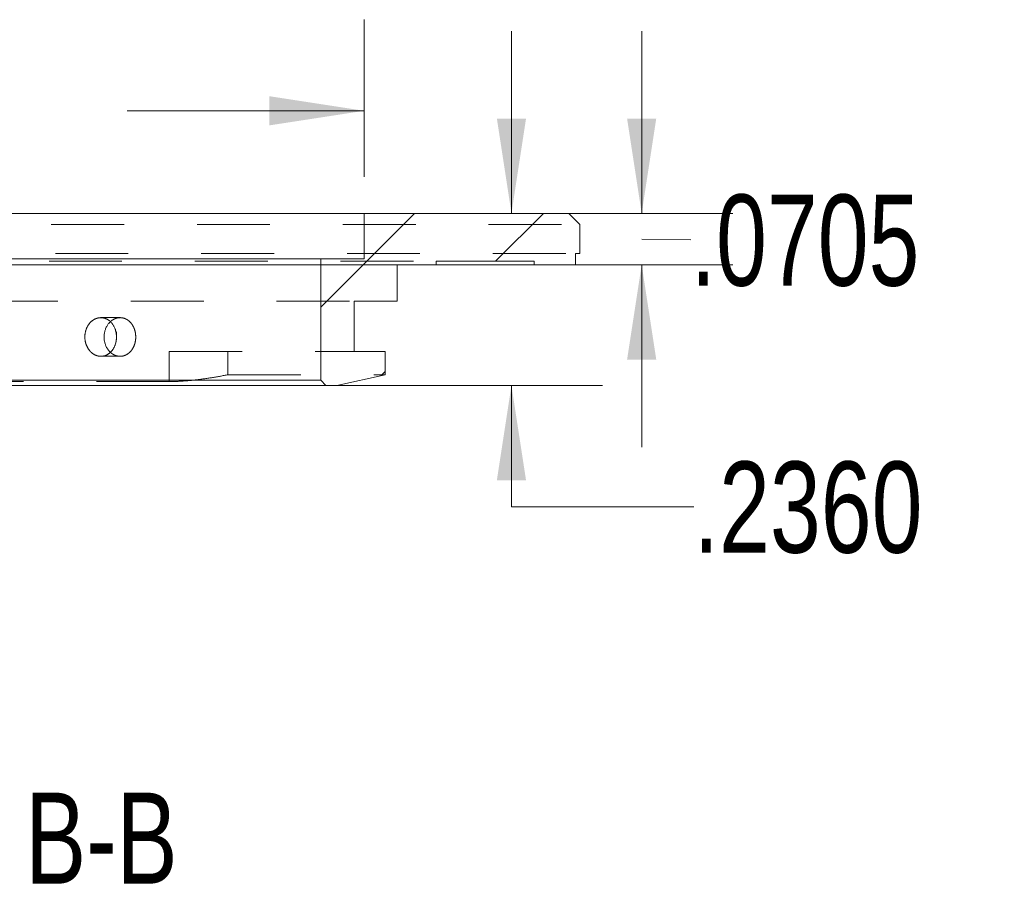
# Model space of a CAD drawing. Header units: inches. Extents: x 0.3 to 10.6, y 0.2 to 8.4.
# Tile 3 of 6: x 3.2 to 4.5, y 2.1 to 3.3. Entities that reach past the tile are written whole.
import ezdxf

# ---------------------------------------------------------------- set-up
doc = ezdxf.new("R2010")
doc.units = ezdxf.units.IN
doc.header["$MEASUREMENT"] = 0
doc.linetypes.add('HIDDEN', pattern=[0.075, 0.05, -0.025])
doc.styles.add('SLDTEXTSTYLE1', font='TXT', dxfattribs={"width": 0.75})
doc.dimstyles.new('SLDDIMSTYLE13', dxfattribs={"dimtxt": 0.125, "dimasz": 0.13, "dimexe": 0, "dimexo": 0.0625, "dimgap": 0.03125, "dimtad": 0, "dimtih": 1, "dimtoh": 1, "dimdec": 4, "dimrnd": 1e-09, "dimzin": 12, "dimdsep": 46, "dimtxsty": 'SLDTEXTSTYLE1', "dimsah": 1, "dimcen": 0.09, "dimadec": 0, "dimazin": 3, "dimtfac": 1, "dimtdec": 4, "dimtofl": 0, "dimtmove": 0, "dimatfit": 3, "dimfxl": 0, "dimfrac": 2, "dimtolj": 1, "dimtzin": 12, "dimarcsym": 0})
doc.dimstyles.new('SLDDIMSTYLE7', dxfattribs={"dimtxt": 0.125, "dimasz": 0.13, "dimexe": 0, "dimexo": 0.0625, "dimgap": 0.03125, "dimtad": 0, "dimtih": 1, "dimtoh": 1, "dimdec": 4, "dimrnd": 1e-09, "dimzin": 12, "dimdsep": 46, "dimtxsty": 'SLDTEXTSTYLE1', "dimsah": 1, "dimcen": 0.09, "dimadec": 0, "dimazin": 3, "dimtfac": 1, "dimtdec": 4, "dimtmove": 0, "dimatfit": 0, "dimfxl": 0, "dimfrac": 2, "dimtolj": 1, "dimtzin": 12, "dimarcsym": 0})
doc.dimstyles.new('SLDDIMSTYLE8', dxfattribs={"dimtxt": 0.125, "dimasz": 0.13, "dimexe": 0, "dimexo": 0.0625, "dimgap": 0.03125, "dimtad": 0, "dimtih": 1, "dimtoh": 1, "dimdec": 4, "dimrnd": 1e-09, "dimzin": 4, "dimdsep": 46, "dimtxsty": 'SLDTEXTSTYLE1', "dimsah": 1, "dimcen": 0.09, "dimadec": 0, "dimazin": 1, "dimtfac": 1, "dimtdec": 4, "dimtmove": 0, "dimatfit": 0, "dimfxl": 0, "dimfrac": 2, "dimtolj": 1, "dimtzin": 12, "dimarcsym": 0})

# ---------------------------------------------------------------- blocks, each defined once
blk = doc.blocks.new('_D_31')
at = {"color": 7, "linetype": 'Continuous', "lineweight": 0}
for p, q in [((3.83, 2.99), (3.83, 3.24)), ((2.9112, 2.99), (3.955, 2.99)), ((2.9112, 2.754), (3.955, 2.754)), ((3.83, 2.5877), (3.83, 2.754)), ((4.08, 2.5877), (3.83, 2.5877))]:
    blk.add_line(p, q, dxfattribs=at)
for points in [[(3.83, 2.99), (3.85, 3.12), (3.81, 3.12)], [(3.83, 2.754), (3.81, 2.624), (3.85, 2.624)]]:
    blk.add_solid(points, dxfattribs=at)
at = {"color": 7, "linetype": 'Continuous', "lineweight": 0, "insert": (4.08, 2.6496, -0.1859), "char_height": 0.125, "attachment_point": 1, "style": 'SLDTEXTSTYLE1'}
blk.add_mtext('.2360', dxfattribs=at)
blk = doc.blocks.new('_D_32')
at = {"color": 7, "linetype": 'Continuous', "lineweight": 0}
for p, q in [((4.0086, 2.99), (4.0086, 3.24)), ((2.9112, 2.99), (4.1336, 2.99)), ((4.0086, 2.9547), (4.0758, 2.9539)), ((2.9112, 2.9195), (4.1336, 2.9195)), ((4.0086, 2.9195), (4.0086, 2.6695))]:
    blk.add_line(p, q, dxfattribs=at)
for points in [[(4.0086, 2.99), (4.0286, 3.12), (3.9886, 3.12)], [(4.0086, 2.9195), (3.9886, 2.7895), (4.0286, 2.7895)]]:
    blk.add_solid(points, dxfattribs=at)
at = {"color": 7, "linetype": 'Continuous', "lineweight": 0, "insert": (4.0758, 3.0158, -0.5204), "char_height": 0.125, "attachment_point": 1, "style": 'SLDTEXTSTYLE1'}
blk.add_mtext('.0705', dxfattribs=at)
blk = doc.blocks.new('_D_33')
at = {"color": 7, "linetype": 'Continuous', "lineweight": 0}
for p, q in [((2.0945, 3.04), (2.0945, 3.2557)), ((3.628, 3.04), (3.628, 3.2557)), ((2.0945, 3.1307), (2.5047, 3.1307)), ((3.628, 3.1307), (3.3028, 3.1307))]:
    blk.add_line(p, q, dxfattribs=at)
for points in [[(2.0945, 3.1307), (2.2245, 3.1107), (2.2245, 3.1507)], [(3.628, 3.1307), (3.498, 3.1507), (3.498, 3.1107)]]:
    blk.add_solid(points, dxfattribs=at)
at = {"color": 7, "linetype": 'Continuous', "lineweight": 0, "char_height": 0.125, "attachment_point": 1, "style": 'SLDTEXTSTYLE1'}
for s, insert in [('%%c', (2.5047, 3.1913, 0.5363)), ('1.5335', (2.6933, 3.1932, 0.5363))]:
    blk.add_mtext(s, dxfattribs=dict(at, insert=insert))
blk = doc.blocks.new('SW_NOTE_4')
at = {"color": 0, "linetype": 'Continuous', "lineweight": 0, "char_height": 0.125, "attachment_point": 2, "style": 'SLDTEXTSTYLE1'}
for s, insert in [('SECTION', (0.3418, 0.1611)), ('B-B', (0.8525, 0.1611))]:
    blk.add_mtext(s, dxfattribs=dict(at, insert=insert))

msp = doc.modelspace()

# ---------------------------------------------------------------- hatches: boundary and pattern name
at = {"linetype": 'Continuous', "lineweight": 0}
h = msp.add_hatch(dxfattribs=at)
h.set_pattern_fill('ANSI31', style=0)
edge = h.paths.add_edge_path(flags=0)
edge.add_line((3.726694, 2.919455), (3.726694, 2.924455))
edge.add_line((3.726694, 2.924455), (3.861195, 2.924455))
edge.add_line((3.861195, 2.924455), (3.861195, 2.919455))
edge.add_line((3.861195, 2.919455), (3.917946, 2.919455))
edge.add_line((3.917946, 2.919455), (3.917946, 2.934955))
edge.add_line((3.917946, 2.934955), (3.923696, 2.934955))
edge.add_line((3.923696, 2.934955), (3.923696, 2.974955))
edge.add_spline(control_points=[(3.923696, 2.974955), (3.918696, 2.979955), (3.913696, 2.984955), (3.908695, 2.989955)], knot_values=[0.0458008, 0.0458008, 0.0458008, 0.0458008, 0.04633962, 0.04633962, 0.04633962, 0.04633962], weights=[1, 1, 1, 1], degree=3, periodic=0)
edge.add_line((3.908695, 2.989955), (3.627943, 2.989955))
edge.add_line((3.627943, 2.989955), (3.627943, 2.927455))
edge.add_line((3.627943, 2.927455), (3.568442, 2.927455))
edge.add_line((3.568442, 2.927455), (3.568442, 2.761026))
edge.add_spline(control_points=[(3.568442, 2.761026), (3.570799, 2.758669), (3.573156, 2.756312), (3.575513, 2.753955)], knot_values=[0.08179703, 0.08179703, 0.08179703, 0.08179703, 0.08205165, 0.08205165, 0.08205165, 0.08205165], weights=[1, 1, 1, 1], degree=3, periodic=0)
edge.add_line((3.575513, 2.753955), (3.590513, 2.753955))
edge.add_spline(control_points=[(3.590513, 2.753955), (3.612657, 2.758864), (3.6348, 2.763773), (3.656943, 2.768682)], knot_values=[0.0637474, 0.0637474, 0.0637474, 0.0637474, 0.06546739, 0.06546739, 0.06546739, 0.06546739], weights=[1, 1, 1, 1], degree=3, periodic=0)
edge.add_line((3.656943, 2.768682), (3.656943, 2.800455))
edge.add_line((3.656943, 2.800455), (3.614443, 2.800455))
edge.add_line((3.614443, 2.800455), (3.614443, 2.869455))
edge.add_line((3.614443, 2.869455), (3.673443, 2.869455))
edge.add_line((3.673443, 2.869455), (3.673443, 2.919455))
edge.add_line((3.673443, 2.919455), (3.726694, 2.919455))

# ---------------------------------------------------------------- linework, layer by layer
at = {"color": 7, "linetype": 'Continuous', "lineweight": 15}
for p, q in [((3.627943, 2.989955), (2.094463, 2.989955)), ((3.627943, 2.927455), (3.627943, 2.989955)), ((3.908695, 2.989955), (3.627943, 2.989955)), ((3.908695, 2.989955), (3.908703, 2.989955)), ((3.923696, 2.974955), (3.908695, 2.989955)), ((3.923703, 2.974955), (3.908703, 2.989955)), ((3.923703, 2.974955), (3.923696, 2.974955)), ((3.923696, 2.934955), (3.923696, 2.974955)), ((3.923703, 2.934955), (3.923703, 2.974955)), ((3.917946, 2.934955), (3.923696, 2.934955)), ((3.917946, 2.919455), (3.917946, 2.934955)), ((3.917953, 2.919455), (3.917953, 2.934955)), ((3.923703, 2.934955), (3.923696, 2.934955)), ((3.568442, 2.927455), (2.153964, 2.927455)), ((3.568442, 2.927455), (3.568442, 2.761026)), ((3.627943, 2.927455), (3.568442, 2.927455)), ((3.673443, 2.919455), (3.726694, 2.919455)), ((3.673443, 2.869455), (3.673443, 2.919455)), ((3.673453, 2.869455), (3.673453, 2.919455)), ((3.726694, 2.924455), (3.861195, 2.924455)), ((3.726694, 2.919455), (3.726694, 2.924455)), ((3.726703, 2.919455), (3.726694, 2.919455)), ((3.726703, 2.919455), (3.726703, 2.924455)), ((3.726703, 2.919455), (3.861195, 2.919455)), ((3.861195, 2.924455), (3.861195, 2.919455)), ((3.861195, 2.919455), (3.917946, 2.919455)), ((3.917953, 2.919455), (3.917946, 2.919455)), ((3.614443, 2.869455), (3.673443, 2.869455)), ((3.614443, 2.800455), (3.614443, 2.869455)), ((3.614453, 2.800455), (3.614453, 2.869455)), ((3.673453, 2.869455), (3.673443, 2.869455)), ((3.656943, 2.800455), (3.614443, 2.800455)), ((3.656943, 2.768682), (3.656943, 2.800455)), ((3.656953, 2.800455), (3.656943, 2.800455)), ((3.656953, 2.768682), (3.656953, 2.800455)), ((3.590513, 2.753955), (3.656943, 2.768682)), ((3.590524, 2.753955), (3.656953, 2.768682)), ((3.656953, 2.768682), (3.656943, 2.768682)), ((2.153964, 2.761026), (3.568442, 2.761026)), ((3.568442, 2.761026), (3.575513, 2.753955)), ((2.146893, 2.753955), (3.575513, 2.753955)), ((3.575513, 2.753955), (3.590513, 2.753955)), ((3.590524, 2.753955), (3.590513, 2.753955))]:
    msp.add_line(p, q, dxfattribs=at)
at = {"color": 7, "linetype": 'HIDDEN', "lineweight": 0}
for p, q in [((3.627953, 2.927455), (3.627953, 2.989955)), ((1.79871, 2.974955), (3.923696, 2.974955)), ((1.80446, 2.934955), (3.917946, 2.934955)), ((1.995712, 2.924455), (3.726694, 2.924455)), ((2.048962, 2.919455), (3.673443, 2.919455)), ((3.568453, 2.761026), (3.568453, 2.927455)), ((3.627943, 2.927455), (3.627953, 2.927455)), ((3.861203, 2.924455), (3.861195, 2.924455)), ((3.861203, 2.919455), (3.861203, 2.924455)), ((2.107963, 2.869455), (3.614443, 2.869455)), ((3.293248, 2.846955), (3.266864, 2.846955)), ((3.36073, 2.800455), (3.36073, 2.75926)), ((3.36073, 2.800455), (3.614443, 2.800455)), ((3.441192, 2.800455), (3.441192, 2.768682)), ((3.266863, 2.793955), (3.293249, 2.793955)), ((3.441192, 2.768682), (3.656943, 2.768682)), ((3.36073, 2.75926), (2.524616, 2.75926)), ((3.568453, 2.761026), (3.568442, 2.761026)), ((3.575524, 2.753955), (3.568453, 2.761026))]:
    msp.add_line(p, q, dxfattribs=at)
at = {"color": 7, "linetype": 'Continuous', "lineweight": 15}
for points, knots in [([(3.288287, 2.827459), (3.288287, 2.816953), (3.287738, 2.813517), (3.285612, 2.807099), (3.284036, 2.804159), (3.27814, 2.796826), (3.27254, 2.793959), (3.264045, 2.793953), (3.261184, 2.794639), (3.255875, 2.797292), (3.253446, 2.799235), (3.249316, 2.80418), (3.247686, 2.807096), (3.245452, 2.813518), (3.244873, 2.816987), (3.24487, 2.827363), (3.247284, 2.834284), (3.253394, 2.841621), (3.255841, 2.843594), (3.261143, 2.846258), (3.263979, 2.846951), (3.27257, 2.846962), (3.278123, 2.844097), (3.285996, 2.83432), (3.288287, 2.827459), (3.288287, 2.816953)], [-0.125, -0.125, 0, 0, 0.0625, 0.0625, 0.125, 0.125, 0.25, 0.25, 0.3125, 0.3125, 0.375, 0.375, 0.4375, 0.4375, 0.5, 0.5, 0.625, 0.625, 0.6875, 0.6875, 0.75, 0.75, 0.875, 0.875, 1, 1, 1.0625, 1.0625]), ([(3.279961, 2.841422), (3.279183, 2.840678), (3.277449, 2.839018), (3.275235, 2.835758), (3.27334, 2.831917), (3.272011, 2.827695), (3.271297, 2.823312), (3.271212, 2.818807), (3.271756, 2.81439), (3.272926, 2.810111), (3.274653, 2.806144), (3.276966, 2.802616), (3.278753, 2.800387), (3.279852, 2.799523), (3.279901, 2.799484)], [0, 0, 0, 0, 0.07387992, 0.16476194, 0.25827936, 0.34916107, 0.4426811, 0.53351452, 0.62698349, 0.71779603, 0.81124, 0.90209164, 0.99557566, 1, 1, 1, 1])]:
    msp.add_open_spline(points, degree=3, knots=knots, dxfattribs=at)
at = {"color": 7, "linetype": 'HIDDEN', "lineweight": 0}
for points, knots in [([(3.314689, 2.820455), (3.314633, 2.821923), (3.314518, 2.824902), (3.313595, 2.829225), (3.312133, 2.833338), (3.310141, 2.837049), (3.307652, 2.840323), (3.304771, 2.843006), (3.301527, 2.84507), (3.298066, 2.84642), (3.294422, 2.847043), (3.290766, 2.846905), (3.287124, 2.846026), (3.283708, 2.844383), (3.281278, 2.842804), (3.280159, 2.84163), (3.279961, 2.841422)], [0, 0, 0, 0, 0.07467351, 0.15151338, 0.22618667, 0.30302388, 0.37772609, 0.45459349, 0.52931358, 0.60620227, 0.6808907, 0.75774703, 0.83240371, 0.90922457, 0.98389891, 1, 1, 1, 1]), ([(3.279901, 2.799484), (3.28085, 2.798676), (3.282824, 2.796993), (3.286177, 2.795267), (3.289775, 2.794166), (3.293431, 2.793831), (3.297096, 2.794248), (3.300605, 2.795402), (3.303924, 2.79728), (3.306902, 2.799795), (3.309512, 2.802922), (3.311638, 2.806518), (3.313262, 2.810544), (3.314176, 2.814299), (3.31462, 2.817642), (3.314666, 2.819514), (3.314689, 2.820455)], [0, 0, 0, 0, 0.07101512, 0.14782973, 0.22246024, 0.29925735, 0.37384855, 0.45060301, 0.52519529, 0.60194849, 0.67658053, 0.75337581, 0.8280243, 0.90483939, 0.95215193, 1, 1, 1, 1]), ([(3.441192, 2.768682), (3.434276, 2.767283), (3.427256, 2.766004), (3.413011, 2.763697), (3.405761, 2.762672), (3.391844, 2.761015), (3.384988, 2.760359), (3.372145, 2.759484), (3.366195, 2.75926), (3.36073, 2.75926)], [0, 0, 0, 0, 0.25, 0.25, 0.5, 0.5, 0.75, 0.75, 1, 1, 1, 1])]:
    msp.add_open_spline(points, degree=3, knots=knots, dxfattribs=at)

# ---------------------------------------------------------------- block references
at = {"color": 7, "linetype": 'Continuous', "lineweight": 0}
msp.add_blockref('SW_NOTE_4', (2.415063, 2.034434), dxfattribs=at)

# ---------------------------------------------------------------- dimensions: what is measured, and where the dimension line sits
dim = msp.add_linear_dim(base=(3.627953, 3.13066), p1=(2.094453, 2.989955), p2=(3.627953, 2.989955), text='%%c<>', dimstyle='SLDDIMSTYLE13', dxfattribs=at)
dim.commit()
dim.dimension.update_dxf_attribs({"geometry": '_D_33', "text_midpoint": (2.903778, 3.13066), "dimtype": 160})
for base, p1, dimstyle, picture, middle in [((3.82999, 2.989955), (2.861203, 2.753955), 'SLDDIMSTYLE8', '_D_31', (3.82999, 2.587666)), ((4.008646, 2.989955), (2.861203, 2.919455), 'SLDDIMSTYLE7', '_D_32', (4.008646, 2.954705))]:
    dim = msp.add_linear_dim(base=base, p1=p1, p2=(2.861203, 2.989955), angle=90, dimstyle=dimstyle, dxfattribs=at)
    dim.commit()
    dim.dimension.update_dxf_attribs({"geometry": picture, "text_midpoint": middle, "dimtype": 160})

doc.saveas('drawing.dxf')
